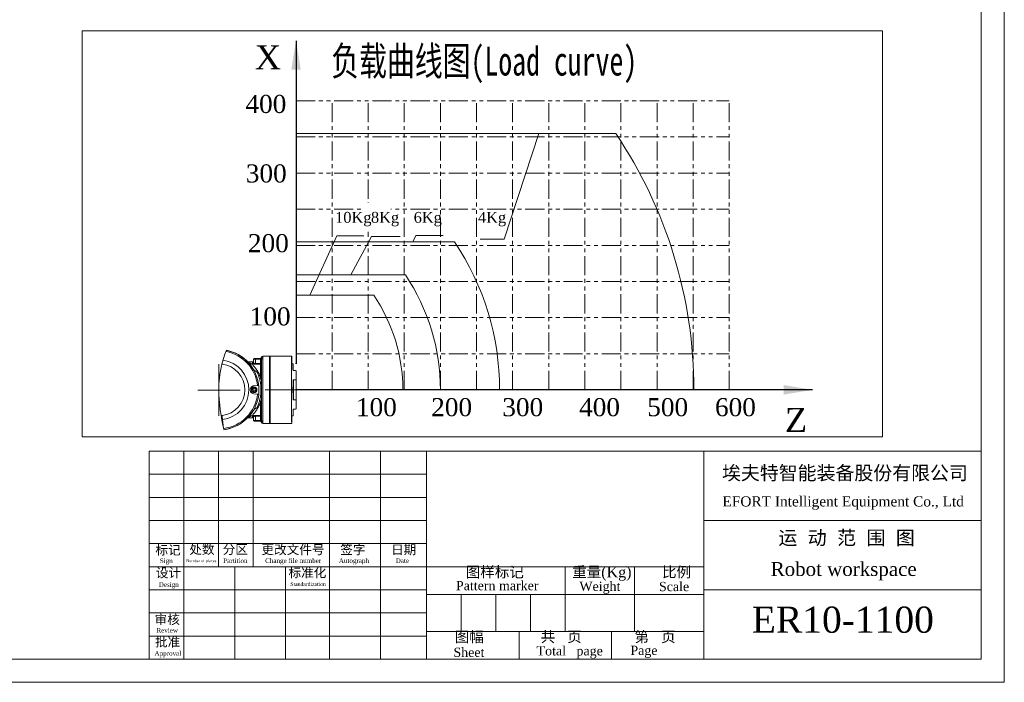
# Model space of a CAD drawing. Header units: millimetres. Extents: x 739 to 2359, y 424 to 1114.
# Tile 47 of 64: x 1950 to 2359, y 544 to 819. Entities that reach past the tile are written whole.
import ezdxf
from ezdxf.enums import TextEntityAlignment as Align

# ---------------------------------------------------------------- set-up
doc = ezdxf.new("R2010")
doc.units = ezdxf.units.MM
doc.linetypes.add('CENTERX2', pattern=[20.32, 12.7, -2.54, 2.54, -2.54])
doc.linetypes.add('PHANTOM4', pattern=[15.875, 7.9375, -1.5875, 1.5875, -1.5875, 1.5875, -1.5875])
for name, color, linetype in [('10', 7, 'Continuous'), ('1轮廓实线层', 7, 'Continuous'), ('2细线层', 4, 'Continuous'), ('6文字层', 3, 'Continuous'), ('9双点划线层', 6, 'PHANTOM4')]:
    doc.layers.add(name, color=color, linetype=linetype)
doc.layers.add('5', color=7, linetype='Continuous', lineweight=35)
doc.styles.add('PC_TEXTSTYLE', font='ISOCP.SHX', dxfattribs={"width": 0.707, "bigfont": 'GBCBIG.SHX'})
doc.styles.get("Standard").update_dxf_attribs({"font": 'times.ttf'})
doc.dimstyles.new('ISO-25', dxfattribs={"dimtxt": 3.5, "dimasz": 2.5, "dimexe": 1.25, "dimexo": 0.625, "dimtad": 1, "dimdec": 0, "dimlfac": 8, "dimtxsty": 'Standard', "dimcen": 2.5, "dimadec": 0, "dimazin": 0, "dimtfac": 1, "dimtmove": 0, "dimatfit": 3, "dimfxl": 1, "dimarcsym": 0})

msp = doc.modelspace()

# ---------------------------------------------------------------- linework, layer by layer
at = {"color": 7, "linetype": 'Continuous', "lineweight": 5}
for p, q in [((2051.79093, 679.025019), (2051.284527, 679.025019)), ((2053.951193, 679.016088), (2052.284527, 679.016088)), ((2053.951193, 679.016088), (2053.951193, 651.025019)), ((2054.284527, 679.025019), (2054.11786, 678.858353)), ((2060.784527, 679.025019), (2054.284527, 679.025019)), ((2054.284527, 679.025019), (2054.284527, 651.025019)), ((2063.11786, 679.016088), (2061.284527, 679.016088)), ((2063.11786, 678.148671), (2063.11786, 679.016088)), ((2063.275494, 678.858353), (2063.11786, 679.016088)), ((2046.951193, 676.691686), (2044.964068, 676.691686)), ((2048.143633, 677.691686), (2047.284527, 677.691686)), ((2047.284527, 676.404935), (2047.284527, 677.691686)), ((2047.61786, 678.025019), (2048.143633, 678.025019)), ((2048.143633, 677.691686), (2048.143633, 678.025019)), ((2048.143633, 678.025019), (2050.407024, 678.025019)), ((2050.325841, 677.691686), (2048.143633, 677.691686)), ((2048.143633, 675.933731), (2048.143633, 677.691686)), ((2048.143633, 675.933731), (2048.143633, 675.630712)), ((2048.143633, 675.933731), (2050.284527, 675.933731)), ((2050.284527, 675.630712), (2048.143633, 675.630712)), ((2050.284527, 677.38535), (2050.325841, 677.691686)), ((2050.284527, 677.38535), (2050.61786, 677.38535)), ((2050.284527, 675.933731), (2050.284527, 677.38535)), ((2050.284527, 675.933731), (2050.61786, 675.933731)), ((2050.284527, 675.933731), (2050.284527, 675.630712)), ((2050.284527, 670.135927), (2050.284527, 675.630712)), ((2050.325841, 677.691686), (2050.407024, 677.803981)), ((2050.325841, 677.691686), (2050.645403, 677.603487)), ((2050.407024, 677.803981), (2050.407024, 678.025019)), ((2050.645403, 677.603487), (2050.61786, 677.38535)), ((2050.61786, 652.664688), (2050.61786, 677.38535)), ((2050.699525, 677.767085), (2050.645403, 677.603487)), ((2054.11786, 678.358353), (2053.951193, 678.358353)), ((2054.11786, 651.191686), (2054.11786, 678.858353)), ((2063.284527, 678.858353), (2063.275494, 678.858353)), ((2063.284527, 678.858353), (2063.284527, 678.16147)), ((2063.284527, 676.258695), (2063.284527, 678.019013)), ((2063.61786, 675.855291), (2063.61786, 673.429782)), ((2063.784527, 675.679961), (2063.61786, 675.846808)), ((2063.784527, 675.679961), (2063.784527, 673.858353)), ((2063.61786, 673.858353), (2063.784527, 673.858353)), ((2063.61786, 673.429782), (2063.784527, 673.429782)), ((2063.784527, 673.858353), (2063.784527, 673.429782)), ((2063.784527, 673.429782), (2063.784527, 673.020873)), ((2063.784527, 673.020873), (2064.784527, 673.020873)), ((2065.11786, 672.899485), (2064.784527, 673.020873)), ((2065.11786, 672.899485), (2065.11786, 672.484224)), ((2065.11786, 670.899147), (2065.11786, 672.484224)), ((2065.11786, 670.899147), (2065.11786, 669.517643)), ((2047.472601, 666.685344), (2049.017843, 666.820535)), ((2050.351193, 667.669266), (2050.351193, 666.738434)), ((2063.11786, 666.333243), (2063.11786, 670.185263)), ((2063.784527, 661.033319), (2063.784527, 669.01672)), ((2064.996537, 669.183719), (2063.951193, 669.183719)), ((2063.951193, 669.183719), (2063.951193, 660.866319)), ((2064.996537, 669.183719), (2065.11786, 669.517643)), ((2064.996537, 660.866319), (2064.996537, 669.183719)), ((2065.11786, 669.517643), (2065.11786, 660.532395)), ((2047.405124, 665.561747), (2047.046672, 665.109148)), ((2047.046672, 665.109148), (2047.259408, 664.572421)), ((2047.259408, 664.572421), (2047.830596, 664.488291)), ((2047.976312, 665.477618), (2047.405124, 665.561747)), ((2049.017843, 663.229503), (2047.472601, 663.364695)), ((2047.830596, 664.488291), (2048.189048, 664.94089)), ((2048.189048, 664.94089), (2047.976312, 665.477618)), ((2050.351193, 663.380149), (2050.351193, 662.42663)), ((2063.284527, 666.333243), (2063.11786, 666.333243)), ((2063.11786, 666.333243), (2063.11786, 663.716795)), ((2063.11786, 659.864775), (2063.11786, 663.716795)), ((2063.11786, 663.716795), (2063.284527, 663.716795)), ((2063.284527, 666.333243), (2063.284527, 663.716795)), ((2050.284527, 654.419327), (2050.284527, 659.914111)), ((2063.951193, 660.866319), (2064.996537, 660.866319)), ((2065.11786, 660.532395), (2064.996537, 660.866319)), ((2065.11786, 660.532395), (2065.11786, 659.150891)), ((2065.11786, 657.565814), (2065.11786, 659.150891)), ((2064.784527, 657.029166), (2063.784527, 657.029166)), ((2063.784527, 657.029166), (2063.784527, 654.361462)), ((2064.784527, 657.029166), (2065.11786, 657.150553)), ((2065.11786, 657.565814), (2065.11786, 657.150553)), ((2034.462668, 652.677013), (2034.915435, 648.978123)), ((2044.964068, 653.358353), (2046.951193, 653.358353)), ((2047.284527, 653.645103), (2047.284527, 652.358353)), ((2047.284527, 652.358353), (2048.143633, 652.358353)), ((2048.143633, 652.025019), (2047.61786, 652.025019)), ((2048.143633, 654.419327), (2050.284527, 654.419327)), ((2048.143633, 654.419327), (2048.143633, 654.116307)), ((2050.284527, 654.116307), (2048.143633, 654.116307)), ((2048.143633, 654.116307), (2048.143633, 652.358353)), ((2048.143633, 652.025019), (2048.143633, 652.358353)), ((2048.143633, 652.358353), (2050.325841, 652.358353)), ((2050.407024, 652.025019), (2048.143633, 652.025019)), ((2050.284527, 654.419327), (2050.284527, 654.116307)), ((2050.61786, 654.116307), (2050.284527, 654.116307)), ((2050.284527, 652.664688), (2050.284527, 654.116307)), ((2050.325841, 652.358353), (2050.284527, 652.664688)), ((2050.61786, 652.664688), (2050.284527, 652.664688)), ((2050.645403, 652.446552), (2050.325841, 652.358353)), ((2050.407024, 652.246058), (2050.325841, 652.358353)), ((2050.407024, 652.025019), (2050.407024, 652.246058)), ((2050.61786, 652.664688), (2050.645403, 652.446552)), ((2050.64865, 651.549795), (2050.639036, 651.525035)), ((2050.645403, 652.446552), (2050.699525, 652.282953)), ((2051.284527, 651.025019), (2053.951193, 651.025019)), ((2053.951193, 651.691686), (2054.11786, 651.691686)), ((2054.11786, 651.191686), (2054.284527, 651.025019)), ((2054.284527, 651.025019), (2062.28133, 651.025019)), ((2062.285776, 651.027388), (2063.11786, 651.027388)), ((2063.11525, 654.128062), (2063.11525, 654.194748)), ((2063.11786, 651.934782), (2063.284527, 652.031025)), ((2063.11786, 651.694173), (2063.11786, 651.906481)), ((2063.284527, 651.527476), (2063.11786, 651.694173)), ((2063.11786, 651.027388), (2063.284527, 651.194083)), ((2063.284527, 653.791344), (2063.284527, 654.194748)), ((2063.284527, 652.031025), (2063.284527, 653.791344)), ((2063.284527, 652.031025), (2063.284527, 651.527476)), ((2063.284527, 651.194083), (2063.284527, 651.527476)), ((2063.61786, 654.194748), (2063.784527, 654.361462))]:
    msp.add_line(p, q, dxfattribs=at)
at = {"color": 8, "linetype": 'Continuous', "lineweight": 5}
for p, q in [((2051.284527, 679.025019), (2051.284527, 651.025019)), ((2046.951193, 676.088826), (2046.951193, 676.691686)), ((2054.11786, 655.596929), (2053.951193, 655.596929)), ((2046.951193, 653.358353), (2046.951193, 653.961212))]:
    msp.add_line(p, q, dxfattribs=at)
at = {"lineweight": 5}
for p, q in [((2032.951193, 665.025019), (2032.951193, 675.675128)), ((2063.11786, 678.148671), (2063.11786, 651.694173)), ((2063.61786, 675.846808), (2063.11786, 675.846808)), ((2063.284527, 678.16147), (2063.284527, 675.846808)), ((2032.951591, 664.943984), (2041.80594, 664.943984)), ((2063.61786, 654.194748), (2063.11525, 654.194748))]:
    msp.add_line(p, q, dxfattribs=at)
at = {"color": 1, "lineweight": 5}
for p, q in [((2032.951193, 675.675128), (2032.951193, 654.295154)), ((2041.80594, 664.943984), (2024.170375, 664.943984))]:
    msp.add_line(p, q, dxfattribs=at)
at = {"color": 0, "linetype": 'Continuous', "lineweight": 5}
msp.add_line((2064.996537, 675.825014), (2064.846539, 675.975021), dxfattribs=at)
at = {"color": 7, "linetype": 'Continuous', "lineweight": 5}
msp.add_circle((2047.61786, 665.025019), 1.166667, dxfattribs=at)
for centre, radius, start, end in [((2032.951193, 665.025019), 16.666667, 276.97864981, 79.01354582), ((2032.951193, 665.025019), 16.166667, 6.37658654, 79.36537683), ((2032.951193, 665.025019), 16.676238, 32.33489644, 79.00685445), ((2032.951193, 665.025019), 16.745753, 42.08908024, 78.95830624), ((2051.284527, 678.358353), 0.666667, 90, 165.50601112), ((2032.951193, 665.025019), 10.773503, 276.97864981, 83.02135019), ((2032.951193, 665.025019), 12.440169, 276.97864981, 82.0697509), ((2046.409856, 677.23708), 1.428135, 223.75316756, 278.25591338), ((2046.951193, 677.025019), 0.333333, 270, 0), ((2046.959583, 676.413782), 0.325064, 268.52105532, 358.44044919), ((2047.61786, 677.691686), 0.333333, 90, 180), ((2049.99623, 678.691655), 0.666636, 270.44614506, 343.49464723), ((2050.119866, 678.686432), 0.661413, 270.08104574, 331.78031997), ((2050.298994, 675.949646), 0.319263, 267.40271548, 357.14268203), ((2050.600251, 678.157953), 0.403278, 241.37065879, 284.2508346), ((2032.951193, 665.025019), 16.65808, 353.66403021, 6.33596979), ((2050.364306, 667.889623), 0.462071, 260.05776943, 303.28026616), ((2032.951193, 665.025019), 16.166667, 276.97864981, 353.62341346), ((2047.61786, 665.025019), 0.5, 141.62124797, 201.62124797), ((2047.61786, 665.025019), 0.5, 201.62124797, 261.62124797), ((2047.61786, 665.025019), 0.5, 81.62124797, 141.62124797), ((2047.61786, 665.025019), 0.5, 261.62124797, 321.62124797), ((2047.61786, 665.025019), 0.5, 21.62124797, 81.62124797), ((2047.61786, 665.025019), 0.5, 321.62124797, 21.62124797), ((2050.364306, 662.160415), 0.462071, 56.71973384, 99.94223057), ((2032.951193, 665.025019), 16.676238, 276.96872153, 327.66510356), ((2046.409856, 652.812958), 1.428135, 81.74408662, 136.24683244), ((2046.959583, 653.636257), 0.325064, 1.55955082, 91.47894468), ((2046.951193, 653.025019), 0.333333, 360, 90), ((2047.61786, 652.358353), 0.333333, 180, 270), ((2049.99623, 651.358383), 0.666636, 16.44304721, 89.55385297), ((2050.119866, 651.363607), 0.661413, 28.21968003, 89.91895426), ((2050.298994, 654.100392), 0.319263, 2.85731796, 92.59728453), ((2050.600251, 651.892085), 0.403278, 75.7491654, 118.62934121), ((2051.284527, 651.691686), 0.666667, 194.49503372, 270)]:
    msp.add_arc(centre, radius, start, end, dxfattribs=at)
at = {"lineweight": 5}
msp.add_open_spline([(2036.158395, 681.460776), (2034.330022, 677.061355), (2031.882359, 668.376628), (2033.777837, 653.519207), (2035.130158, 648.421635)], degree=3, knots=[6.5461450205, 6.5461450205, 6.5461450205, 6.5461450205, 22.3978648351, 34.098584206, 34.098584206, 34.098584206, 34.098584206], dxfattribs=at)
at = {"color": 7, "linetype": 'Continuous', "lineweight": 5}
for points, knots in [([(2052.284527, 679.016088), (2052.228354, 679.01629), (2052.116009, 679.016694), (2051.965926, 679.019533), (2051.853919, 679.022605), (2051.79041, 679.024807), (2051.790783, 679.024797), (2051.79093, 679.024793)], [0, 0, 0, 0, 0.21474450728, 0.42948569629, 0.64431299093, 0.85919639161, 1, 1, 1, 1]), ([(2061.284527, 679.016088), (2061.228335, 679.01629), (2061.115952, 679.016696), (2060.966155, 679.019525), (2060.853061, 679.022636), (2060.793079, 679.024712), (2060.786957, 679.024932), (2060.784527, 679.025019)], [0, 0, 0, 0, 0.2146006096, 0.4291979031, 0.6438812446, 0.8586206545, 1, 1, 1, 1]), ([(2045.492776, 676.151087), (2045.49475, 676.150175), (2045.500836, 676.147365), (2045.441645, 676.181066), (2045.381912, 676.251058), (2045.360271, 676.276415)], [0, 0, 0, 0, 0.2343867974, 0.7226255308, 1, 1, 1, 1]), ([(2047.041551, 673.944589), (2047.038262, 673.949991), (2046.742868, 674.435158), (2046.133458, 675.3276), (2045.632244, 675.939433), (2045.378277, 676.24945)], [0, 0, 0, 0, 0.0055227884, 0.4960962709, 1, 1, 1, 1]), ([(2046.614928, 675.823746), (2046.891151, 675.530143), (2047.451944, 674.934063), (2048.452467, 673.659053), (2049.270236, 672.351586), (2049.881105, 671.145399), (2050.150064, 670.47239), (2050.284527, 670.135927)], [0, 0, 0, 0, 0.2398170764, 0.4868824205, 0.7391555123, 0.8695937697, 1, 1, 1, 1]), ([(2048.143633, 675.630712), (2048.018054, 675.635923), (2047.767812, 675.646307), (2047.430137, 675.724526), (2047.158814, 675.835799), (2046.982947, 675.965609), (2046.961258, 676.049771), (2046.951193, 676.088826)], [0, 0, 0, 0, 0.1968907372, 0.3923470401, 0.5945687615, 0.81186095, 1, 1, 1, 1]), ([(2047.284527, 676.404935), (2047.29178, 676.36478), (2047.307369, 676.278471), (2047.432546, 676.14599), (2047.626576, 676.031636), (2047.869936, 675.950195), (2048.052816, 675.939194), (2048.143633, 675.933731)], [0, 0, 0, 0, 0.1938309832, 0.416614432, 0.619941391, 0.8112656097, 1, 1, 1, 1]), ([(2050.407024, 677.803981), (2050.408332, 677.805294), (2050.462356, 677.859504), (2050.539049, 677.912479), (2050.686072, 678.011636), (2050.792729, 678.085566), (2050.877439, 678.160021), (2050.895863, 678.177149), (2050.896546, 678.177784)], [0, 0, 0, 0, 0.0087362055, 0.3606929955, 0.4486761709, 0.8770012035, 0.9954428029, 1, 1, 1, 1]), ([(2050.407024, 678.025019), (2050.497896, 678.032743), (2050.672918, 678.04762), (2050.823937, 678.135521), (2050.896546, 678.177784)], [0, 0, 0, 0, 0.5192022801, 1, 1, 1, 1]), ([(2050.896546, 678.177784), (2050.896295, 678.177313), (2050.890353, 678.166161), (2050.861634, 678.111884), (2050.825341, 678.041799), (2050.766115, 677.921345), (2050.729468, 677.843089), (2050.700297, 677.769045), (2050.699525, 677.767085)], [0, 0, 0, 0, 0.0044385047, 0.1052249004, 0.5018533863, 0.5913942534, 0.9891869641, 1, 1, 1, 1]), ([(2050.702664, 678.37368), (2050.723169, 678.33946), (2050.75747, 678.282217), (2050.856654, 678.207739), (2050.896546, 678.177784)], [0, 0, 0, 0, 0.59780271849, 1, 1, 1, 1]), ([(2048.768255, 672.513047), (2048.507987, 672.628005), (2047.868116, 672.91063), (2047.338508, 673.49336), (2047.076808, 673.891016), (2047.041551, 673.944589)], [0, 0, 0, 0, 0.3723580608, 0.9154423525, 1, 1, 1, 1]), ([(2050.014769, 668.908881), (2049.886707, 669.409151), (2049.627762, 670.420711), (2049.182627, 671.603907), (2048.880904, 672.265894), (2048.768255, 672.513047)], [0, 0, 0, 0, 0.3800918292, 0.7685571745, 1, 1, 1, 1]), ([(2049.507523, 666.863376), (2049.481806, 666.861126), (2049.43037, 666.856626), (2049.24285, 666.84022), (2049.084148, 666.826336), (2049.017843, 666.820535)], [0, 0, 0, 0, 0.3679716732, 0.7359412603, 1, 1, 1, 1]), ([(2050.284527, 670.135927), (2050.283449, 670.132061), (2050.222495, 669.913355), (2050.110129, 669.508253), (2050.045451, 669.101728), (2050.014769, 668.908881)], [0, 0, 0, 0, 0.0093693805, 0.5300669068, 1, 1, 1, 1]), ([(2050.284527, 667.434491), (2050.252693, 667.64909), (2050.17995, 668.13946), (2050.074226, 668.63193), (2050.014769, 668.908881)], [0, 0, 0, 0, 0.4376268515, 1, 1, 1, 1]), ([(2050.284527, 662.615547), (2050.349456, 663.21409), (2050.467736, 664.304436), (2050.453369, 665.93861), (2050.341262, 666.931839), (2050.284527, 667.434491)], [0, 0, 0, 0, 0.375437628, 0.6839218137, 1, 1, 1, 1]), ([(2063.951193, 669.183719), (2063.932505, 669.181882), (2063.895108, 669.178207), (2063.845233, 669.149534), (2063.807523, 669.107288), (2063.787416, 669.060303), (2063.785351, 669.029161), (2063.784527, 669.01672)], [0, 0, 0, 0, 0.2139155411, 0.42807675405, 0.6424180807, 0.85715183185, 1, 1, 1, 1]), ([(2047.472601, 663.364695), (2047.229681, 663.41722), (2046.777094, 663.515082), (2046.288473, 663.963597), (2046.014265, 664.476584), (2045.924874, 664.994375), (2045.994913, 665.493792), (2046.194366, 665.935208), (2046.5203, 666.312057), (2046.958269, 666.593321), (2047.301316, 666.654698), (2047.472601, 666.685344)], [0, 0, 0, 0, 0.1594743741, 0.2971189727, 0.3968684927, 0.4970252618, 0.5873418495, 0.6767267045, 0.7747621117, 0.8875375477, 1, 1, 1, 1]), ([(2047.986329, 664.095379), (2047.864484, 664.061532), (2047.676372, 664.009278), (2047.413783, 664.039121), (2047.218475, 664.100692), (2047.038908, 664.200696), (2046.84096, 664.372916), (2046.665657, 664.647606), (2046.605182, 664.967747), (2046.631371, 665.228813), (2046.693631, 665.424632), (2046.793735, 665.603347), (2046.96456, 665.805003), (2047.137443, 665.89584), (2047.249391, 665.954659)], [0, 0, 0, 0, 0.1197214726, 0.184832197, 0.2499999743, 0.3151107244, 0.3802785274, 0.5, 0.6197214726, 0.684832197, 0.7499999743, 0.8151107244, 0.8802785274, 1, 1, 1, 1]), ([(2047.249391, 665.954659), (2047.371237, 665.988506), (2047.559349, 666.040761), (2047.821937, 666.010917), (2048.017246, 665.949346), (2048.196812, 665.849343), (2048.39476, 665.677122), (2048.570064, 665.402432), (2048.630538, 665.082291), (2048.604349, 664.821226), (2048.542089, 664.625406), (2048.441985, 664.446692), (2048.271161, 664.245035), (2048.098277, 664.154199), (2047.986329, 664.095379)], [0, 0, 0, 0, 0.1197214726, 0.184832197, 0.2499999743, 0.3151107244, 0.3802785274, 0.5, 0.6197214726, 0.684832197, 0.7499999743, 0.8151107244, 0.8802785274, 1, 1, 1, 1]), ([(2049.017843, 663.229503), (2049.109023, 663.221526), (2049.291382, 663.205572), (2049.452256, 663.191497), (2049.491245, 663.188086), (2049.507523, 663.186662)], [0, 0, 0, 0, 0.3680744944, 0.7361520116, 1, 1, 1, 1]), ([(2050.284527, 659.914111), (2050.257327, 659.842632), (2049.991998, 659.145354), (2049.398148, 657.898077), (2048.450376, 656.391669), (2047.637409, 655.352782), (2047.025304, 654.657061), (2046.751707, 654.369868), (2046.614928, 654.226292)], [0, 0, 0, 0, 0.02730383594, 0.26634796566, 0.5128916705, 0.75300144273, 0.87651880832, 1, 1, 1, 1]), ([(2048.768255, 657.536991), (2048.951696, 657.947789), (2049.321913, 658.776853), (2049.73675, 660.009421), (2049.938698, 660.831495), (2050.014769, 661.141157)], [0, 0, 0, 0, 0.379724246, 0.7663522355, 1, 1, 1, 1]), ([(2050.284527, 662.615547), (2050.252693, 662.400948), (2050.17995, 661.910579), (2050.074226, 661.418109), (2050.014769, 661.141157)], [0, 0, 0, 0, 0.4376268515, 1, 1, 1, 1]), ([(2050.014769, 661.141157), (2050.045451, 660.948311), (2050.110129, 660.541786), (2050.222495, 660.136683), (2050.283449, 659.917977), (2050.284527, 659.914111)], [0, 0, 0, 0, 0.4699330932, 0.9906306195, 1, 1, 1, 1]), ([(2063.784527, 661.033319), (2063.784749, 661.026977), (2063.785627, 661.001905), (2063.798496, 660.958954), (2063.831609, 660.912383), (2063.878364, 660.879654), (2063.920832, 660.86731), (2063.945339, 660.86651), (2063.951193, 660.866319)], [0, 0, 0, 0, 0.07289538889, 0.2882154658, 0.50341201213, 0.71826254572, 0.93269961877, 1, 1, 1, 1]), ([(2045.378277, 653.800589), (2045.626903, 654.099685), (2046.131295, 654.706469), (2046.735282, 655.634741), (2047.041551, 656.105449)], [0, 0, 0, 0, 0.492920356, 1, 1, 1, 1]), ([(2047.041551, 656.105449), (2047.167, 656.284003), (2047.421609, 656.646391), (2047.865699, 657.05418), (2048.315335, 657.366388), (2048.615735, 657.479541), (2048.768255, 657.536991)], [0, 0, 0, 0, 0.28581470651, 0.58008152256, 0.78679660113, 1, 1, 1, 1]), ([(2045.37021, 653.791281), (2045.370292, 653.791395), (2045.410637, 653.847346), (2045.483005, 653.889509), (2045.495583, 653.899027), (2045.501352, 653.903392)], [0, 0, 0, 0, 0.0011045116, 0.5418818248, 1, 1, 1, 1]), ([(2046.951193, 653.961212), (2046.966056, 654.009097), (2046.995868, 654.105152), (2047.224676, 654.250099), (2047.55632, 654.363046), (2047.887659, 654.414174), (2048.084553, 654.418137), (2048.143633, 654.419327)], [0, 0, 0, 0, 0.2290277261, 0.459420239, 0.6898553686, 0.9069379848, 1, 1, 1, 1]), ([(2048.143633, 654.116307), (2048.101024, 654.11508), (2047.957862, 654.110957), (2047.716177, 654.056997), (2047.479038, 653.9404), (2047.316533, 653.792596), (2047.295204, 653.694305), (2047.284527, 653.645103)], [0, 0, 0, 0, 0.0889818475, 0.2989722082, 0.528597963, 0.7640289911, 1, 1, 1, 1]), ([(2050.896546, 651.872255), (2050.895863, 651.872889), (2050.813325, 651.949624), (2050.655756, 652.061781), (2050.483395, 652.171914), (2050.415217, 652.238103), (2050.407024, 652.246058)], [0, 0, 0, 0, 0.0045578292, 0.5510792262, 0.9460519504, 1, 1, 1, 1]), ([(2050.896546, 651.872255), (2050.823937, 651.914517), (2050.672918, 652.002418), (2050.497896, 652.017295), (2050.407024, 652.025019)], [0, 0, 0, 0, 0.4807977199, 1, 1, 1, 1]), ([(2050.699525, 652.282953), (2050.70426, 652.27113), (2050.739981, 652.181943), (2050.793864, 652.071087), (2050.844703, 651.970981), (2050.874392, 651.914051), (2050.888989, 651.886436), (2050.896295, 651.872725), (2050.896546, 651.872255)], [0, 0, 0, 0, 0.0660214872, 0.4980351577, 0.7458940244, 0.87065372, 0.9955623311, 1, 1, 1, 1]), ([(2050.896546, 651.872255), (2050.85273, 651.838806), (2050.755445, 651.76454), (2050.721384, 651.707634), (2050.702664, 651.676358)], [0, 0, 0, 0, 0.4503798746, 1, 1, 1, 1])]:
    msp.add_open_spline(points, degree=3, knots=knots, dxfattribs=at)
for points in [[(2034.260168, 675.718706), (2034.243762, 675.720594), (2034.227356, 675.722481), (2034.21095, 675.724368)], [(2034.260168, 675.718706), (2034.274914, 675.839173), (2034.28966, 675.95964), (2034.304279, 676.079064)], [(2033.893567, 654.28916), (2034.015768, 654.303216), (2034.137968, 654.317274), (2034.260168, 654.331332)], [(2034.462668, 652.677013), (2034.369302, 652.666252), (2034.275936, 652.655492), (2034.182569, 652.644732)], [(2034.260168, 654.331332), (2034.295704, 654.041023), (2034.366776, 653.460404), (2034.430704, 652.938143), (2034.462668, 652.677013)]]:
    msp.add_open_spline(points, degree=3, dxfattribs=at)
at = {"color": 8, "linetype": 'Continuous', "lineweight": 5}
for points, knots in [([(2045.313632, 676.310002), (2045.596048, 676.256261), (2046.152228, 676.150426), (2046.462303, 675.931504), (2046.614928, 675.823746)], [0, 0, 0, 0, 0.5077792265, 1, 1, 1, 1]), ([(2050.639033, 678.52501), (2050.639032, 678.525013), (2050.631364, 678.544761), (2050.644808, 678.494617), (2050.68172, 678.417459), (2050.702664, 678.37368)], [0, 0, 0, 0, 0.0000635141, 0.4326372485, 1, 1, 1, 1]), ([(2046.614928, 654.226292), (2046.480574, 654.127897), (2046.180363, 653.908037), (2045.626467, 653.802928), (2045.320457, 653.744859)], [0, 0, 0, 0, 0.447533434, 1, 1, 1, 1]), ([(2050.702664, 651.676358), (2050.697214, 651.666754), (2050.651896, 651.586894), (2050.650169, 651.567158), (2050.64865, 651.549795)], [0, 0, 0, 0, 0.120262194, 1, 1, 1, 1])]:
    msp.add_open_spline(points, degree=3, knots=knots, dxfattribs=at)
at = {"layer": '1轮廓实线层', "color": 0, "lineweight": 5}
for p, q in [((2064.996537, 771.525019), (2197.807588, 771.525019)), ((2064.996537, 726.525019), (2130.81882, 726.525019)), ((2064.996537, 712.725019), (2110.453985, 712.725019)), ((2097.302415, 704.325019), (2064.996534, 704.325019))]:
    msp.add_line(p, q, dxfattribs=at)
for radius, start, end in [(190.8, 0.00000045, 33.92975711), (110.1, 0.00000078, 33.95786757), (85.5, 0.00000101, 33.91033066), (69.9, 0.00000123, 34.21028122)]:
    msp.add_arc((2039.496534, 665.025018), radius, start, end, dxfattribs=at)
at = {"layer": '2细线层', "color": 0, "lineweight": 5}
for p, q in [((2165.883674, 771.525019), (2151.439495, 727.553434)), ((2070.806228, 704.325019), (2082.00421, 729.02353)), ((2082.00421, 729.02353), (2093.172198, 729.02353)), ((2087.725261, 712.725019), (2096.398369, 728.698142)), ((2096.398369, 728.698142), (2108.215057, 728.698142)), ((2113.567076, 726.525019), (2114.794562, 729.046138)), ((2114.794562, 729.046138), (2126.121878, 729.046138)), ((2151.439495, 727.553434), (2141.441394, 727.553434))]:
    msp.add_line(p, q, dxfattribs=at)
at = {"layer": '5', "lineweight": 5}
for p, q in [((2359.250699, 543.572175), (2359.250699, 1113.810375)), ((2349.650729, 553.172145), (2349.650729, 1104.210406)), ((2004.05182, 639.571872), (2004.05182, 553.172145)), ((2004.05182, 639.571872), (2349.650729, 639.571872)), ((2018.451775, 639.571872), (2018.451775, 553.172145)), ((2032.851729, 639.571872), (2032.851729, 591.572024)), ((2047.251684, 591.572024), (2047.251684, 639.571872)), ((2078.931584, 639.571872), (2078.931584, 591.572024)), ((2100.051517, 639.571872), (2100.051517, 553.172145)), ((2119.251456, 639.571872), (2119.251456, 553.172145)), ((2234.451093, 639.571872), (2234.451093, 553.172145)), ((2004.05182, 629.971903), (2119.251456, 629.971903)), ((2004.05182, 620.371933), (2119.251456, 620.371933)), ((2004.05182, 610.771963), (2119.251456, 610.771963)), ((2234.451093, 610.771963), (2349.650729, 610.771963)), ((2004.05182, 601.171994), (2119.251456, 601.171994)), ((2004.05182, 591.572024), (2234.451093, 591.572024)), ((2039.571708, 591.572024), (2039.571708, 553.172145)), ((2060.691641, 553.172145), (2060.691641, 591.572024)), ((2078.931584, 553.172145), (2078.931584, 591.572024)), ((2176.851275, 591.572024), (2176.851275, 564.692109)), ((2205.651184, 591.572024), (2205.651184, 564.692109)), ((2004.05182, 581.972054), (2119.251456, 581.972054)), ((2349.650729, 581.972054), (2234.451093, 581.972054)), ((2119.251456, 580.05206), (2234.451093, 580.05206)), ((2133.651411, 564.692109), (2133.651411, 580.05206)), ((2148.051365, 580.05206), (2148.051365, 564.692109)), ((2162.45132, 580.05206), (2162.45132, 564.692109)), ((2004.05182, 572.372085), (2119.251456, 572.372085)), ((2119.251456, 564.692109), (2234.451093, 564.692109)), ((2157.651335, 564.692109), (2157.651335, 553.172145)), ((2196.051214, 564.692109), (2196.051214, 553.172145)), ((2004.05182, 562.772115), (2119.251456, 562.772115)), ((2349.650729, 553.172145), (1552.853244, 553.172145)), ((1552.853244, 543.572175), (2359.250699, 543.572175))]:
    msp.add_line(p, q, dxfattribs=at)
at = {"layer": '5', "linetype": 'CENTERX2', "lineweight": 5, "ltscale": 3.333333}
for p, q in [((2052.11786, 665.025019), (2062.951193, 665.025019)), ((2062.951193, 665.025019), (2065.284527, 665.025019))]:
    msp.add_line(p, q, dxfattribs=at)
at = {"layer": '9双点划线层', "color": 0, "lineweight": 5}
for p, q in [((2064.996534, 785.025019), (2244.996534, 785.025019)), ((2064.996534, 675.825018), (2064.996534, 785.025019)), ((2079.996534, 665.025019), (2079.996534, 785.025019)), ((2094.996534, 665.025019), (2094.996534, 785.025019)), ((2109.996534, 665.025019), (2109.996534, 785.025019)), ((2124.996534, 665.025019), (2124.996534, 785.025019)), ((2139.996534, 665.025019), (2139.996534, 785.025019)), ((2154.996534, 665.025019), (2154.996534, 785.025019)), ((2169.996534, 665.025019), (2169.996534, 785.025019)), ((2184.996534, 665.025019), (2184.996534, 785.025019)), ((2199.996534, 665.025019), (2199.996534, 785.025019)), ((2214.996534, 665.025019), (2214.996534, 785.025019)), ((2229.996534, 665.025019), (2229.996534, 785.025019)), ((2244.996534, 665.025019), (2244.996534, 785.025019)), ((2064.996534, 770.025019), (2244.996534, 770.025019)), ((2064.996534, 755.025019), (2244.996534, 755.025019)), ((2064.996537, 740.025019), (2244.996534, 740.025019)), ((2064.996537, 725.025019), (2244.996534, 725.025019)), ((2064.996537, 710.025019), (2244.996534, 710.025019)), ((2064.996537, 695.025019), (2244.996534, 695.025019)), ((2064.996537, 680.025019), (2244.996534, 680.025019)), ((2064.996537, 665.025019), (2244.996534, 665.025019))]:
    msp.add_line(p, q, dxfattribs=at)

# ---------------------------------------------------------------- texts
at = {"layer": '10', "lineweight": 5}
for s, insert, char_height, attachment_point in [('埃夫特智能装备股份有限公司', (2293.036643, 633.39234), 5.75998182, 2), ('运  动  范  围  图', (2293.733102, 606.480901), 5.75998182, 2), ('标记', (2006.612926, 600.441935), 3.8399879, 1), ('处数', (2020.681983, 600.699393), 3.8399879, 1), ('分区', (2034.536825, 600.689239), 3.8399879, 1), ('更改文件号', (2050.647862, 600.600522), 3.8399879, 1), ('签字', (2083.39477, 600.592502), 3.8399879, 1), ('日期', (2104.48978, 600.592502), 3.8399879, 1), ('设计', (2006.803393, 590.959077), 3.8399879, 1), ('标准化', (2061.892417, 591.014427), 3.8399879, 1), ('图样标记', (2135.559354, 591.572024), 4.4159861, 1), ('重量(Kg)', (2192.064667, 591.572024), 4.4159861, 2), ('比例', (2217.063075, 591.572024), 4.4159861, 1), ('审核', (2006.251683, 571.576614), 3.8399879, 1), ('图幅   ', (2130.957052, 564.692109), 4.4159861, 1), ('共   页', (2166.647486, 564.692109), 4.4159861, 1), ('第   页', (2205.651184, 564.692109), 4.4159861, 1), ('批准', (2006.399067, 562.266774), 3.8399879, 1)]:
    msp.add_mtext(s, dxfattribs=dict(at, insert=insert, char_height=char_height, attachment_point=attachment_point))
at = {"layer": '2细线层', "color": 0, "lineweight": 5, "insert": (2079.637333, 807.558215), "char_height": 12, "width": 138.35047385, "attachment_point": 1, "style": 'PC_TEXTSTYLE'}
msp.add_mtext('{\\fSimSun|b0|i0|c134|p0;负载曲线图(\\C4;Load curve\\C0;)}', dxfattribs=at)
at = {"layer": '2细线层', "color": 0, "lineweight": 5, "char_height": 7.5, "width": 4.50448365, "attachment_point": 1}
for s, insert in [('400 ', (2043.987436, 787.488763)), ('300', (2044.144577, 758.646693)), ('{\\H0.6x;10Kg} ', (2081.254326, 738.90372)), ('{\\H0.6x;6Kg} ', (2113.889106, 738.90372)), ('{\\H0.6x;4Kg} ', (2140.589005, 738.90372)), ('200', (2045.018932, 729.683572)), ('100 ', (2045.761256, 699.280144)), ('100', (2089.894578, 661.580241)), ('200 ', (2121.162366, 661.580241)), ('300 ', (2150.701787, 661.580241)), ('400 ', (2182.598072, 661.580241)), ('500', (2210.913925, 661.580241)), ('600', (2239.058166, 661.580241))]:
    msp.add_mtext(s, dxfattribs=dict(at, insert=insert))
at = {"layer": '6文字层', "color": 0, "lineweight": 5}
for s, height, p in [('EFORT Intelligent Equipment Co., Ltd', 4.22398667, (2292.299188, 620.810869)), ('Sign', 1.9199939, (2011.109667, 595.007003)), ('Number of places', 1.15199636, (2025.645416, 594.617432)), ('Partition', 1.9199939, (2039.821226, 595.043565)), ('Change file number', 1.91999394, (2063.811875, 595.043565)), ('Autograph', 1.9199939, (2089.064071, 595.043565)), ('Date', 1.9199939, (2109.195635, 595.043635)), ('Robot workspace', 5.75998182, (2292.530733, 593.488581)), ('Design', 1.9199939, (2012.125606, 585.110309)), ('Standardization', 1.53599515, (2070.030675, 585.110284)), ('Pattern marker', 3.83998788, (2148.597982, 585.650037)), ('Weight', 3.8399879, (2191.25456, 585.370477)), ('Scale', 3.8399879, (2222.062753, 585.263896)), ('ER10-1100', 10.86168, (2292.171789, 575.002976)), ('Review', 1.9199939, (2011.504912, 566.102226)), ('Approval', 1.9199939, (2011.767925, 556.536869)), ('Sheet', 3.8399879, (2136.83361, 557.954548)), ('Total   page', 3.83998788, (2178.698413, 558.567712)), ('Page', 3.8399879, (2209.540977, 558.762756))]:
    msp.add_text(s, height=height, dxfattribs=at).set_placement(p, align=Align.TOP_CENTER)
at = {"layer": '6文字层', "lineweight": 5, "char_height": 10, "width": 16.73613256, "attachment_point": 1}
for s, insert in [('X', (2047.8959, 808.095998)), ('Z', (2268.123185, 657.525658))]:
    msp.add_mtext(s, dxfattribs=dict(at, insert=insert))

# ---------------------------------------------------------------- leaders
at = {"lineweight": 5}
for points in [[(2064.996534, 809.955545), (2064.996534, 675.825018)], [(2279.601135, 665.025019), (2065.11786, 665.025019)]]:
    msp.add_leader(points, dimstyle='ISO-25', override={"dimtxt": 3.5, "dimasz": 12, "dimexe": 1, "dimexo": 0, "dimgap": 1.524, "dimtad": 0, "dimtih": 1, "dimtoh": 1, "dimlfac": 5, "dimzin": 0, "dimadec": 2, "dimtdec": 3, "dimtzin": 0}, dxfattribs=at)

# ---------------------------------------------------------------- next in the draw order: texts
at = {"layer": '2细线层', "color": 0, "lineweight": 5, "insert": (2096.13392, 738.90372), "char_height": 7.5, "width": 4.50448365, "attachment_point": 1, "bg_fill": 2}
msp.add_mtext('{\\H0.6x;8Kg} ', dxfattribs=at)

# ---------------------------------------------------------------- next in the draw order: linework, layer by layer
at = {"color": 3, "lineweight": 5}
msp.add_lwpolyline([(1976.153658, 814.059063), (2308.62782, 814.059063), (2308.62782, 645.479335), (1976.153658, 645.479335)], close=True, dxfattribs=at)

doc.saveas('drawing.dxf')
